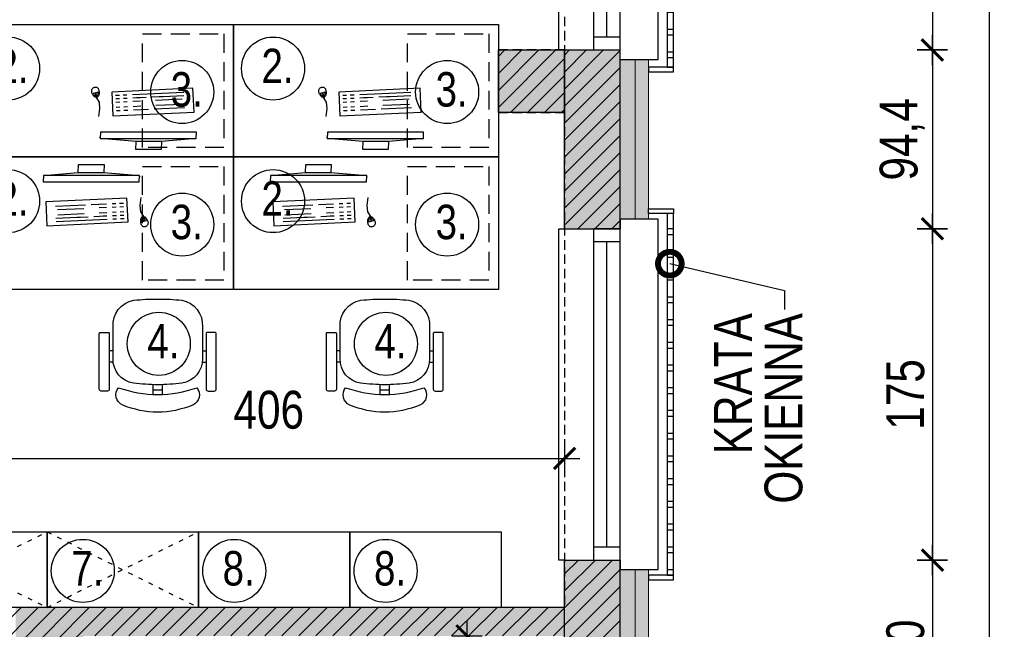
# Model space of a CAD drawing. Header units: millimetres. Extents: x 76192 to 88546, y 19309 to 25840.
# Tile 42 of 61: x 88026 to 88546, y 19900 to 20222. Entities that reach past the tile are written whole.
import ezdxf
from ezdxf import colors
from ezdxf.entities.mleader import LeaderData, LeaderLine
from ezdxf.math import Vec2, Vec3

# ---------------------------------------------------------------- set-up
doc = ezdxf.new("R2010")
doc.units = ezdxf.units.MM
for name, pattern in [('ACAD_ISO03W100', [30, 12, -18]), ('DASHED', [0.75, 0.5, -0.25]), ('DASHEDX2', [38.1, 25.4, -12.7])]:
    doc.linetypes.add(name, pattern=pattern)
doc.layers.get('DEFPOINTS').update_dxf_attribs({"lineweight": 9})
for name, color, linetype in [('_AAB_PRZERYWANE', 153, 'DASHEDX2'), ('_AAB_TABELKI_OPIS', 1, 'Continuous'), ('_AAB_WYPOSAŻENIE', 193, 'Continuous'), ('_HSA_HATCH_WYPEŁNIENIA_PRZEGRÓD', 205, 'Continuous'), ('_HSA_OPIS', 43, 'Continuous'), ('_HSA_STOLARKA_ZEWNĘTRZNA', 132, 'Continuous'), ('_HSA_WIDOKOWE', 1, 'Continuous'), ('_HSA_WIDOKOWE_CIENKIE', 8, 'Continuous'), ('_HSA_WYM_100', 141, 'Continuous'), ('_HSA_WYPOSAŻENIE', 193, 'Continuous'), ('_HSA_ŚCIANY_DZIAŁOWE', 6, 'Continuous'), ('_HSA_ŚCIANY_KONSTRUKCYJNE', 3, 'Continuous'), ('_HSA_ŚCIANY_MUROWANE', 4, 'Continuous')]:
    doc.layers.add(name, color=color, linetype=linetype)
doc.layers.add('_HSA_IZOLACJA_TERMICZNA', color=2, linetype='Continuous', lineweight=5)
doc.layers.add('A- stolarka', color=221, linetype='Continuous', lineweight=20)
doc.layers.add('_HSA_POWIERZCHNIA_UŻYTKOWA', color=115, linetype='DASHED', plot=False)
doc.styles.add('ARIAL_100', font='Arial.ttf', dxfattribs={"width": 0.8, "height": 20})
doc.styles.add('ARIAL_30', font='Arial.ttf', dxfattribs={"width": 0.8, "height": 7})
doc.linetypes.add('BATTING', pattern='A,0.00254,-2.54,[134,ltypeshp.shx,S=2.54,R=0,X=-2.54,Y=0],-5.08,[134,ltypeshp.shx,S=2.54,R=180,X=2.54,Y=0],-2.54', length=10.16254)
doc.dimstyles.new('WYM_WEWN_100', dxfattribs={"dimtxt": 20, "dimasz": 2, "dimexe": 10, "dimexo": 0, "dimgap": 4, "dimtad": 1, "dimdec": 1, "dimrnd": 0.1, "dimtxsty": 'ARIAL_100', "dimblk": 'Wym-03', "dimcen": 0, "dimdle": 10, "dimse1": 1, "dimse2": 1, "dimclrt": 256, "dimazin": 2, "dimtfac": 1, "dimtdec": 1, "dimtix": 1, "dimtmove": 2, "dimatfit": 0, "dimfxl": 1, "dimtolj": 1, "dimtzin": 0, "dimarcsym": 0})

# ---------------------------------------------------------------- blocks, each defined once
blk = doc.blocks.new('*U225')
at = {"linetype": 'ByBlock', "ltscale": 10}
for p, q in [((0, 14), (175, 14)), ((0, 0), (0, 14)), ((7, 0), (7, 14)), ((168, 14), (168, 0)), ((175, 14), (175, 0)), ((7, 7), (168, 7)), ((0, 0), (175, 0))]:
    blk.add_line(p, q, dxfattribs=at)
blk = doc.blocks.new('A$Cd0d3e085')
for points in [[(0, 0), (13.11, 0), (13.11, -2.48), (0, -2.48)], [(13.11, -2.48), (9.9, -2.48), (9.9, -193.46), (13.11, -193.46)], [(9.9, -13.46), (13.11, -13.46), (13.11, -10.54), (9.9, -10.54)], [(9.9, -25.46), (13.11, -25.46), (13.11, -22.54), (9.9, -22.54)], [(9.9, -37.46), (13.11, -37.46), (13.11, -34.54), (9.9, -34.54)], [(9.9, -49.46), (13.11, -49.46), (13.11, -46.54), (9.9, -46.54)], [(9.9, -61.46), (13.11, -61.46), (13.11, -58.54), (9.9, -58.54)], [(9.9, -73.46), (13.11, -73.46), (13.11, -70.54), (9.9, -70.54)], [(9.9, -85.46), (13.11, -85.46), (13.11, -82.54), (9.9, -82.54)], [(9.9, -97.46), (13.11, -97.46), (13.11, -94.54), (9.9, -94.54)], [(9.9, -109.46), (13.11, -109.46), (13.11, -106.54), (9.9, -106.54)], [(9.9, -121.46), (13.11, -121.46), (13.11, -118.54), (9.9, -118.54)], [(9.9, -133.46), (13.11, -133.46), (13.11, -130.54), (9.9, -130.54)], [(9.9, -145.46), (13.11, -145.46), (13.11, -142.54), (9.9, -142.54)], [(9.9, -157.46), (13.11, -157.46), (13.11, -154.54), (9.9, -154.54)], [(9.9, -169.46), (13.11, -169.46), (13.11, -166.54), (9.9, -166.54)], [(9.9, -181.46), (13.11, -181.46), (13.11, -178.54), (9.9, -178.54)], [(9.9, -193.46), (13.11, -193.46), (13.11, -190.54), (9.9, -190.54)], [(0, -195.94), (13.11, -195.94), (13.11, -193.46), (0, -193.46)]]:
    blk.add_lwpolyline(points, close=True)
blk = doc.blocks.new('A$Cbb3937aa')
for points in [[(0, 197.94), (13.11, 197.94), (13.11, 195.46), (0, 195.46)], [(13.11, 195.46), (9.9, 195.46), (9.9, 2.48), (13.11, 2.48)], [(9.9, 187.44), (13.11, 187.44), (13.11, 190.37), (9.9, 190.37)], [(9.9, 175.44), (13.11, 175.44), (13.11, 178.37), (9.9, 178.37)], [(9.9, 163.44), (13.11, 163.44), (13.11, 166.37), (9.9, 166.37)], [(9.9, 151.44), (13.11, 151.44), (13.11, 154.37), (9.9, 154.37)], [(9.9, 139.44), (13.11, 139.44), (13.11, 142.37), (9.9, 142.37)], [(9.9, 127.44), (13.11, 127.44), (13.11, 130.37), (9.9, 130.37)], [(9.9, 115.44), (13.11, 115.44), (13.11, 118.37), (9.9, 118.37)], [(9.9, 103.44), (13.11, 103.44), (13.11, 106.37), (9.9, 106.37)], [(9.9, 91.44), (13.11, 91.44), (13.11, 94.37), (9.9, 94.37)], [(9.9, 79.44), (13.11, 79.44), (13.11, 82.37), (9.9, 82.37)], [(9.9, 67.44), (13.11, 67.44), (13.11, 70.37), (9.9, 70.37)], [(9.9, 55.44), (13.11, 55.44), (13.11, 58.37), (9.9, 58.37)], [(9.9, 43.44), (13.11, 43.44), (13.11, 46.37), (9.9, 46.37)], [(9.9, 31.44), (13.11, 31.44), (13.11, 34.37), (9.9, 34.37)], [(9.9, 19.44), (13.11, 19.44), (13.11, 22.37), (9.9, 22.37)], [(9.9, 7.44), (13.11, 7.44), (13.11, 10.37), (9.9, 10.37)], [(0, 0), (13.11, 0), (13.11, 2.48), (0, 2.48)]]:
    blk.add_lwpolyline(points, close=True)
blk = doc.blocks.new('biurko 140x70')
at = {"layer": '_AAB_TABELKI_OPIS'}
blk.add_circle((34506.38, 9489.46), 16.65, dxfattribs=at)
at = {"layer": '_AAB_WYPOSAŻENIE'}
blk.add_lwpolyline([(34485.45, 9512.76), (34625.45, 9512.76), (34625.45, 9442.76), (34485.45, 9442.76)], close=True, dxfattribs=at)
at = {"layer": '_AAB_TABELKI_OPIS', "insert": (34500.28, 9499.95), "char_height": 18.2, "attachment_point": 1, "style": 'ARIAL_30'}
blk.add_mtext_dynamic_manual_height_columns('2.', width=375.4118, gutter_width=5850.55, heights=[0], dxfattribs=at)
blk = doc.blocks.new('kontener podbiurk')
at = {"layer": '_AAB_TABELKI_OPIS'}
blk.add_circle((34395.36, 9475.54), 16.65, dxfattribs=at)
at = {"layer": '_AAB_WYPOSAŻENIE', "linetype": 'DASHED', "ltscale": 20}
blk.add_lwpolyline([(34417.42, 9446.22), (34374.42, 9446.22), (34374.42, 9506.22), (34417.42, 9506.22)], close=True, dxfattribs=at)
at = {"layer": '_AAB_TABELKI_OPIS', "insert": (34389.25, 9486.03), "char_height": 18.2, "attachment_point": 1, "style": 'ARIAL_30'}
blk.add_mtext_dynamic_manual_height_columns('3.', width=375.4118, gutter_width=5850.55, heights=[0], dxfattribs=at)
blk = doc.blocks.new('E1')
for p, q in [((39168.7, -57603.37), (39169.02, -57603.64)), ((39190.41, -57601.59), (39192.43, -57601.04)), ((39190.48, -57601.85), (39192.49, -57601.31)), ((39191, -57601.71), (39190.94, -57601.44)), ((39192.14, -57601.4), (39192.08, -57601.14)), ((39183.08, -57612.16), (39183.17, -57614.16)), ((39184.87, -57612.08), (39184.97, -57614.07)), ((39187.57, -57611.95), (39187.67, -57613.95)), ((39189.37, -57611.86), (39189.46, -57613.86)), ((39191.17, -57611.78), (39191.26, -57613.77)), ((39183.26, -57616.16), (39183.36, -57618.15)), ((39185.06, -57616.07), (39185.16, -57618.07)), ((39187.76, -57615.94), (39187.85, -57617.94)), ((39189.56, -57615.86), (39189.65, -57617.86)), ((39191.36, -57615.77), (39191.45, -57617.77)), ((39191.59, -57620.77), (39192.86, -57647.74)), ((39183.5, -57621.15), (39183.88, -57629.14)), ((39185.3, -57621.07), (39185.49, -57625.06)), ((39187.99, -57620.94), (39188.18, -57624.93)), ((39184.02, -57632.14), (39184.77, -57648.12)), ((39185.86, -57633.05), (39186.52, -57647.04)), ((39188.56, -57632.92), (39189.22, -57646.91))]:
    blk.add_line(p, q)
at = {"flags": 128}
for points in [[(39189.99, -57601.69), (39189.99, -57601.43), (39190.07, -57601.17), (39190.2, -57600.91), (39190.38, -57600.64), (39190.6, -57600.39), (39190.86, -57600.15), (39191.16, -57599.92), (39191.47, -57599.72), (39191.8, -57599.55), (39192.15, -57599.4), (39192.5, -57599.29), (39192.84, -57599.21), (39193.19, -57599.17), (39193.52, -57599.16), (39193.84, -57599.2), (39194.13, -57599.27), (39194.4, -57599.39), (39194.64, -57599.54), (39194.85, -57599.72), (39195.04, -57599.93), (39195.19, -57600.15), (39195.32, -57600.39), (39195.41, -57600.63), (39195.48, -57600.87), (39195.51, -57601.11), (39195.51, -57601.34), (39195.48, -57601.56), (39195.41, -57601.77), (39195.31, -57601.97), (39195.16, -57602.15), (39194.97, -57602.33), (39194.74, -57602.48), (39194.46, -57602.63), (39194.15, -57602.76), (39193.8, -57602.86), (39193.43, -57602.95), (39193.05, -57603.01), (39192.66, -57603.04), (39192.27, -57603.04), (39191.89, -57603), (39191.53, -57602.93), (39191.18, -57602.83), (39190.87, -57602.7), (39190.59, -57602.54), (39190.36, -57602.36), (39190.17, -57602.15), (39190.05, -57601.93)], [(39192.14, -57599.9), (39191.98, -57599.97), (39191.68, -57600.13), (39191.39, -57600.31), (39191.13, -57600.52), (39190.89, -57600.73), (39190.7, -57600.95), (39190.55, -57601.17), (39190.45, -57601.36), (39190.41, -57601.53), (39190.4, -57601.65), (39190.43, -57601.75), (39190.5, -57601.87), (39190.62, -57602.01), (39190.8, -57602.15), (39191.03, -57602.28), (39191.3, -57602.4), (39191.6, -57602.48), (39191.93, -57602.55), (39192.27, -57602.58), (39192.63, -57602.58), (39192.81, -57602.56)], [(39182.31, -57653.24), (39194.89, -57652.65), (39192.87, -57609.69), (39180.29, -57610.29)]]:
    blk.add_lwpolyline(points, close=True, dxfattribs=at)
for points in [[(39166.69, -57636.03), (39162.56, -57635.85), (39162.56, -57622.41), (39166.69, -57622.59), (39168.41, -57603.61), (39168.41, -57654.39), (39166.69, -57636.03), (39166.69, -57622.59)], [(39168.41, -57654.39), (39171.72, -57654.54), (39171.72, -57603.76), (39168.41, -57603.61)], [(39179.99, -57602.96), (39184.2, -57603.5), (39187.58, -57603.2), (39189.99, -57601.64)], [(39189.79, -57620.85), (39189.89, -57622.85), (39189.98, -57624.85), (39190.12, -57627.84)], [(39190.26, -57630.84), (39190.45, -57634.84), (39190.54, -57636.83), (39191.06, -57647.82)]]:
    blk.add_lwpolyline(points, dxfattribs=at)
blk = doc.blocks.new('szafka_80x40')
at = {"layer": '_AAB_PRZERYWANE', "linetype": 'ACAD_ISO03W100', "ltscale": 0.2}
for points in [[(0, 40), (80, 0)], [(0, 0), (80, 40)]]:
    blk.add_lwpolyline(points, dxfattribs=at)
at = {"layer": '_AAB_TABELKI_OPIS'}
blk.add_circle((18.91, 19.34), 16.65, dxfattribs=at)
at = {"layer": '_AAB_WYPOSAŻENIE'}
blk.add_lwpolyline([(0, 40), (80, 40), (80, 0), (0, 0)], close=True, dxfattribs=at)
at = {"layer": '_AAB_TABELKI_OPIS', "insert": (12.8, 29.82), "char_height": 18.2, "attachment_point": 1, "style": 'ARIAL_30'}
blk.add_mtext_dynamic_manual_height_columns('7.', width=375.4118, gutter_width=5850.55, heights=[0], dxfattribs=at)
blk = doc.blocks.new('szafka_niska_80x40')
at = {"layer": '_AAB_TABELKI_OPIS'}
blk.add_circle((18.91, 19.34), 16.65, dxfattribs=at)
at = {"layer": '_AAB_WYPOSAŻENIE'}
blk.add_lwpolyline([(0, 40), (80, 40), (80, 0), (0, 0)], close=True, dxfattribs=at)
at = {"layer": '_AAB_TABELKI_OPIS', "insert": (12.8, 29.82), "char_height": 18.2, "attachment_point": 1, "style": 'ARIAL_30'}
blk.add_mtext_dynamic_manual_height_columns('8.', width=375.4118, gutter_width=5850.55, heights=[0], dxfattribs=at)
blk = doc.blocks.new('KRZO')
at = {"color": 0}
for p, q in [((-23.6, -27.3), (-25.6, -27.3)), ((23.6, -27.3), (25.6, -27.3)), ((-23.53, -33.3), (-25.6, -33.3)), ((23.53, -33.3), (25.6, -33.3)), ((-2.46, -50.38), (-2.46, -45.2)), ((2.46, -50.38), (2.46, -45.2))]:
    blk.add_line(p, q, dxfattribs=at)
for points in [[(0, 0, 0.028526), (-12.69, -0.67, 0.385652), (-23.6, -14.7), (-23.6, -31.4, 0.383693), (-12.8, -44.4, 0.032317), (0, -45.23, 0.032317), (12.8, -44.4, 0.383693), (23.6, -31.4), (23.6, -14.7, 0.385652), (12.69, -0.67, 0.028526)], [(-29.9, -48.6, -0.414214), (-30.9, -47.6), (-30.9, -46.6), (-30.9, -18.2, -0.414214), (-30.4, -17.7), (-26.1, -17.7, -0.414214), (-25.6, -18.2), (-25.6, -47.6, -0.414214), (-26.6, -48.6), (-28.9, -48.6)], [(29.9, -48.6, 0.414214), (30.9, -47.6), (30.9, -46.6), (30.9, -18.2, 0.414214), (30.4, -17.7), (26.1, -17.7, 0.414214), (25.6, -18.2), (25.6, -47.6, 0.414214), (26.6, -48.6), (28.9, -48.6)], [(0, -59.73, 0.099829), (18.48, -55.96, 0.505402), (20.7, -46.8, -0.087014), (0, -50.43, -0.087014), (-20.7, -46.8, 0.505402), (-18.48, -55.96, 0.099829)]]:
    blk.add_lwpolyline(points, format="xyb", close=True, dxfattribs=at)
blk.add_lwpolyline([(2.46, -48), (0, -48), (-2.46, -48)], dxfattribs=at)
blk = doc.blocks.new('krzesło biur')
at = {"layer": '_AAB_TABELKI_OPIS'}
blk.add_circle((0.57, -23.64), 16.65, dxfattribs=at)
at = {"layer": '_AAB_WYPOSAŻENIE', "xscale": -1, "rotation": 359.9999999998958}
blk.add_blockref('KRZO', (0, 0), dxfattribs=at)
at = {"layer": '_AAB_TABELKI_OPIS', "insert": (-5.53, -13.16), "char_height": 18.2, "attachment_point": 1, "style": 'ARIAL_30'}
blk.add_mtext_dynamic_manual_height_columns('4.', width=375.4118, gutter_width=5850.55, heights=[0], dxfattribs=at)
blk = doc.blocks.new('*U29')
at = {"layer": '_AAB_TABELKI_OPIS'}
blk.add_circle((0.57, -23.64), 16.65, dxfattribs=at)
at = {"layer": '_AAB_WYPOSAŻENIE', "xscale": -1, "rotation": 359.9999999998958}
blk.add_blockref('KRZO', (0, 0), dxfattribs=at)
at = {"layer": '_AAB_TABELKI_OPIS', "insert": (-5.53, -13.16), "char_height": 18.2, "attachment_point": 1, "style": 'ARIAL_30'}
blk.add_mtext_dynamic_manual_height_columns('4.', width=375.4118, gutter_width=5850.55, heights=[0], dxfattribs=at)
blk = doc.blocks.new('_DotSmall')
at = {"color": 0, "linetype": 'ByBlock', "const_width": 0.5}
blk.add_lwpolyline([(-0.0625, 0, 1), (0.0625, 0, 1)], format="xyb", close=True, dxfattribs=at)
blk = doc.blocks.new('Wym-03')
for p, q in [((0, 4), (0, -4)), ((-4, 0), (4, 0))]:
    blk.add_line(p, q)
blk.add_lwpolyline([(-2.83, -2.83, 0.8, 0.8, 0), (2.83, 2.83, 0.05, 0.05, 0)], format="xyseb")
blk = doc.blocks.new('*D716')
at = {"layer": '_HSA_WYM_100', "color": 0, "lineweight": -2}
blk.add_line((88508.19, 20378.8), (88508.19, 20207.8), dxfattribs=at)
at = {"layer": 'DEFPOINTS', "color": 0}
for p in [(88343.19, 20380.8), (88343.19, 20205.8), (88508.19, 20205.8)]:
    blk.add_point(p, dxfattribs=at)
at = {"layer": '_HSA_WYM_100', "color": 0, "lineweight": -2, "xscale": 2, "yscale": 2, "zscale": 2}
for p, rotation in [((88508.19, 20380.8), 90), ((88508.19, 20205.8), 270)]:
    blk.add_blockref('Wym-03', p, dxfattribs=dict(at, rotation=rotation))
at = {"layer": '_HSA_WYM_100', "insert": (88493.97, 20293.3), "char_height": 20, "attachment_point": 5, "rotation": 90, "style": 'ARIAL_100'}
blk.add_mtext('\\A1;175', dxfattribs=at)
blk = doc.blocks.new('*D717')
at = {"layer": '_HSA_WYM_100', "color": 0, "lineweight": -2}
blk.add_line((88508.19, 20203.8), (88508.19, 20113.42), dxfattribs=at)
at = {"layer": 'DEFPOINTS', "color": 0}
for p in [(88343.19, 20205.8), (88343.19, 20111.42), (88508.19, 20111.42)]:
    blk.add_point(p, dxfattribs=at)
at = {"layer": '_HSA_WYM_100', "color": 0, "lineweight": -2, "xscale": 2, "yscale": 2, "zscale": 2}
for p, rotation in [((88508.19, 20205.8), 90), ((88508.19, 20111.42), 270)]:
    blk.add_blockref('Wym-03', p, dxfattribs=dict(at, rotation=rotation))
at = {"layer": '_HSA_WYM_100', "insert": (88492.17, 20158.61), "char_height": 20, "attachment_point": 5, "rotation": 90, "style": 'ARIAL_100'}
blk.add_mtext('\\A1;94,4', dxfattribs=at)
blk = doc.blocks.new('*D718')
at = {"layer": '_HSA_WYM_100', "color": 0, "lineweight": -2}
blk.add_line((88508.19, 20109.42), (88508.19, 19938.42), dxfattribs=at)
at = {"layer": 'DEFPOINTS', "color": 0}
for p in [(88343.19, 20111.42), (88343.19, 19936.42), (88508.19, 19936.42)]:
    blk.add_point(p, dxfattribs=at)
at = {"layer": '_HSA_WYM_100', "color": 0, "lineweight": -2, "xscale": 2, "yscale": 2, "zscale": 2}
for p, rotation in [((88508.19, 20111.42), 90), ((88508.19, 19936.42), 270)]:
    blk.add_blockref('Wym-03', p, dxfattribs=dict(at, rotation=rotation))
at = {"layer": '_HSA_WYM_100', "insert": (88493.97, 20023.92), "char_height": 20, "attachment_point": 5, "rotation": 90, "style": 'ARIAL_100'}
blk.add_mtext('\\A1;175', dxfattribs=at)
blk = doc.blocks.new('*D719')
at = {"layer": '_HSA_WYM_100', "color": 0, "lineweight": -2}
blk.add_line((88508.19, 19934.42), (88508.19, 19838.41), dxfattribs=at)
at = {"layer": 'DEFPOINTS', "color": 0}
for p in [(88343.19, 19936.42), (88343.19, 19836.41), (88508.19, 19836.41)]:
    blk.add_point(p, dxfattribs=at)
at = {"layer": '_HSA_WYM_100', "color": 0, "lineweight": -2, "xscale": 2, "yscale": 2, "zscale": 2}
for p, rotation in [((88508.19, 19936.42), 90), ((88508.19, 19836.41), 270)]:
    blk.add_blockref('Wym-03', p, dxfattribs=dict(at, rotation=rotation))
at = {"layer": '_HSA_WYM_100', "insert": (88493.97, 19886.42), "char_height": 20, "attachment_point": 5, "rotation": 90, "style": 'ARIAL_100'}
blk.add_mtext('\\A1;100', dxfattribs=at)
blk = doc.blocks.new('*D722')
at = {"layer": '_HSA_WYM_100', "color": 0, "lineweight": -2}
blk.add_line((88538.19, 23251.53), (88538.19, 19529.42), dxfattribs=at)
at = {"layer": 'DEFPOINTS', "color": 0}
for p in [(88358.19, 23253.53), (88358.19, 19527.42), (88538.19, 19527.42)]:
    blk.add_point(p, dxfattribs=at)
at = {"layer": '_HSA_WYM_100', "color": 0, "lineweight": -2, "xscale": 2, "yscale": 2, "zscale": 2}
for p, rotation in [((88538.19, 23253.53), 90), ((88538.19, 19527.42), 270)]:
    blk.add_blockref('Wym-03', p, dxfattribs=dict(at, rotation=rotation))
at = {"layer": '_HSA_WYM_100', "insert": (88522.17, 21390.48), "char_height": 20, "attachment_point": 5, "rotation": 90, "style": 'ARIAL_100'}
blk.add_mtext('\\A1;3726,1', dxfattribs=at)
blk = doc.blocks.new('*D1119')
at = {"layer": '_HSA_WYM_100', "color": 0, "lineweight": -2}
blk.add_line((87909.81, 19990.13), (88311.81, 19990.13), dxfattribs=at)
at = {"layer": 'DEFPOINTS', "color": 0}
for p in [(88313.81, 19990.13), (87907.81, 19975.26), (88313.81, 19936.42)]:
    blk.add_point(p, dxfattribs=at)
at = {"layer": '_HSA_WYM_100', "color": 0, "lineweight": -2, "xscale": 2, "yscale": 2, "zscale": 2}
for p, rotation in [((87907.81, 19990.13), 180.000000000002), ((88313.81, 19990.13), 2.05360425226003e-12)]:
    blk.add_blockref('Wym-03', p, dxfattribs=dict(at, rotation=rotation))
at = {"layer": '_HSA_WYM_100', "insert": (88157.49, 20015.71), "char_height": 20, "attachment_point": 5, "style": 'ARIAL_100'}
blk.add_mtext('\\A1;406', dxfattribs=at)
blk = doc.blocks.new('*D1164')
at = {"layer": '_HSA_WYM_100', "color": 0, "lineweight": -2}
blk.add_line((88262.29, 19612.42), (88262.29, 19894.42), dxfattribs=at)
at = {"layer": 'DEFPOINTS', "color": 0}
for p in [(88262.29, 19896.42), (88283.81, 19896.42), (88278.81, 19610.42)]:
    blk.add_point(p, dxfattribs=at)
at = {"layer": '_HSA_WYM_100', "color": 0, "lineweight": -2, "xscale": 2, "yscale": 2, "zscale": 2}
for p, rotation in [((88262.29, 19896.42), 90), ((88262.29, 19610.42), 270)]:
    blk.add_blockref('Wym-03', p, dxfattribs=dict(at, rotation=rotation))
at = {"layer": '_HSA_WYM_100', "insert": (88248.08, 19753.42), "char_height": 20, "attachment_point": 5, "rotation": 90, "style": 'ARIAL_100'}
blk.add_mtext('\\A1;286', dxfattribs=at)

msp = doc.modelspace()

# ---------------------------------------------------------------- hatches: boundary and pattern name
at = {"layer": '_HSA_HATCH_WYPEŁNIENIA_PRZEGRÓD'}
h = msp.add_hatch(dxfattribs=at)
h.set_pattern_fill('ANSI31', color=256, scale=2, style=0)
h.set_pattern_definition([(45, (16000, 0), (-4.49012806, 4.49012806), [])])
h.paths.add_polyline_path([(88313.81, 22610.64), (88271.81, 22610.64), (88271.81, 22579.64), (88313.81, 22579.64)])
h.paths.add_polyline_path([(88343.19, 22384.17), (88313.81, 22384.17), (88313.81, 22310.42), (88343.19, 22310.42)])
h.paths.add_polyline_path([(88343.19, 21990.42), (88313.81, 21990.42), (88313.81, 21905.42), (88343.19, 21905.42)])
h.paths.add_polyline_path([(88343.19, 21730.42), (88313.81, 21730.42), (88313.81, 21619.24), (88343.19, 21619.24)])
h.paths.add_polyline_path([(88343.19, 21444.24), (88313.81, 21444.24), (88313.81, 21335.52), (88343.19, 21335.52)])
h.paths.add_polyline_path([(88313.81, 21406.25), (88263.81, 21406.25), (88263.81, 21370.53), (88313.81, 21370.53)])
h.paths.add_polyline_path([(88343.19, 21160.52), (88313.81, 21160.52), (88313.81, 21085.42), (88343.19, 21085.42)])
h.paths.add_polyline_path([(88343.19, 20910.42), (88313.81, 20910.42), (88313.81, 20749.35), (88343.19, 20749.35)])
h.paths.add_polyline_path([(88313.81, 20792.64), (88278.81, 20792.64), (88278.81, 20760.64), (88313.81, 20760.64)])
h.paths.add_polyline_path([(88343.19, 20639.35), (88313.81, 20639.35), (88313.81, 20597.92), (88343.19, 20597.92)])
h.paths.add_polyline_path([(88343.19, 20422.92), (88313.81, 20422.92), (88313.81, 20380.8), (88343.19, 20380.8)])
h.paths.add_polyline_path([(88313.81, 20205.8), (88278.81, 20205.8), (88278.81, 20172.8), (88313.81, 20172.8)])
h.paths.add_polyline_path([(80845.6, 25016.02), (85067.47, 25016.02), (85067.47, 25839.79), (80845.6, 25839.79)], flags=9)
h.paths.add_polyline_path([(86952.22, 20405.4), (87041.05, 20405.4), (87041.05, 20433.52), (86952.22, 20433.52)], flags=9)
h = msp.add_hatch(color=256, dxfattribs=at)
h.paths.add_polyline_path([(88278.81, 20205.8), (88278.81, 20172.8), (88313.81, 20172.8), (88313.81, 20205.8)])
h.paths.add_polyline_path([(88313.81, 20422.92), (88313.81, 20380.8), (88343.19, 20380.8), (88343.19, 20385.8), (88358.19, 20385.8), (88358.19, 20417.92), (88343.19, 20417.92), (88343.19, 20422.92)])
h.paths.add_polyline_path([(88313.81, 20639.35), (88313.81, 20597.92), (88343.19, 20597.92), (88343.19, 20602.92), (88358.19, 20602.92), (88358.19, 20633.42), (88343.19, 20633.42), (88343.19, 20639.35)])
h.paths.add_polyline_path([(88313.81, 20910.42), (88313.81, 20792.64), (88278.81, 20792.64), (88278.81, 20760.64), (88313.81, 20760.64), (88313.81, 20749.35), (88343.19, 20749.35), (88343.19, 20755.42), (88358.19, 20755.42), (88358.19, 20905.42), (88343.19, 20905.42), (88343.19, 20910.42)])
h.paths.add_polyline_path([(88313.81, 21160.52), (88313.81, 21085.42), (88343.19, 21085.42), (88343.19, 21090.42), (88358.19, 21090.42), (88358.19, 21155.52), (88343.19, 21155.52), (88343.19, 21160.52)])
h.paths.add_polyline_path([(88313.81, 21444.24), (88313.81, 21406.25), (88263.81, 21406.25), (88263.81, 21370.53), (88313.81, 21370.53), (88313.81, 21335.52), (88343.19, 21335.52), (88343.19, 21340.52), (88358.19, 21340.52), (88358.19, 21439.24), (88343.19, 21439.24), (88343.19, 21444.24)])
h.paths.add_polyline_path([(88313.81, 21730.42), (88313.81, 21619.24), (88343.19, 21619.24), (88343.19, 21624.24), (88358.19, 21624.24), (88358.19, 21725.42), (88343.19, 21725.42), (88343.19, 21730.42)])
h.paths.add_polyline_path([(88313.81, 21990.42), (88313.81, 21905.42), (88343.19, 21905.42), (88343.19, 21910.42), (88358.19, 21910.42), (88358.19, 21985.42), (88343.19, 21985.42), (88343.19, 21990.42)])
h.paths.add_polyline_path([(88313.81, 22384.17), (88343.19, 22384.17), (88343.19, 22379.17), (88358.19, 22379.17), (88358.19, 22317.15), (88343.19, 22317.15), (88343.19, 22310.42), (88313.81, 22310.42)])
h = msp.add_hatch(color=256, dxfattribs=at)
h.paths.add_polyline_path([(87908.74, 21358.65), (87928.74, 21358.65), (87928.74, 21344.65), (87908.74, 21344.65)], flags=16)
h.paths.add_polyline_path([(87908.74, 21316.2), (87928.74, 21316.2), (87928.74, 21302.2), (87908.74, 21302.2)], flags=16)
h.paths.add_polyline_path([(88313.81, 21127.88), (87901.81, 21127.88), (87901.81, 21195.11), (87886.81, 21195.11), (87886.81, 21074.05), (87901.81, 21074.05), (87901.81, 21112.88), (88313.81, 21112.88)])
h.paths.add_polyline_path([(87908.74, 20911.72), (87908.74, 20925.72), (87928.74, 20925.72), (87928.74, 20911.72)], flags=16)
h.paths.add_polyline_path([(87908.74, 20412), (87925.74, 20412), (87925.74, 20398), (87925.74, 20380.88), (88313.81, 20380.88), (88313.81, 20394.88), (87928.84, 20394.88), (87928.84, 20455.93), (87901.81, 20455.93), (87901.81, 20470.05), (87886.81, 20470.05), (87886.81, 20362.05), (87901.81, 20362.05), (87901.81, 20380.88), (87908.74, 20380.88), (87908.74, 20398)])
h.paths.add_polyline_path([(87908.74, 20419.22), (87908.74, 20433.22), (87925.74, 20433.22), (87925.74, 20419.22)], flags=16)
h.paths.add_polyline_path([(88030.4, 19892.85), (88050.4, 19892.85), (88050.4, 19878.85), (88030.4, 19878.85)], flags=16)
h.paths.add_polyline_path([(88030.4, 19873.19), (88050.4, 19873.19), (88050.4, 19859.19), (88030.4, 19859.19)], flags=16)
h.paths.add_polyline_path([(88030.4, 19851.62), (88050.4, 19851.62), (88050.4, 19837.62), (88030.4, 19837.62)], flags=16)
h.paths.add_polyline_path([(87706.81, 20039.88), (87706.81, 20024.88)])
h.paths.add_polyline_path([(87804.66, 19781.42), (87713.81, 19781.42), (87713.81, 19766.42), (87804.66, 19766.42)])
h.paths.add_polyline_path([(87886.81, 20835.05), (87901.81, 20835.05), (87901.81, 20873.38), (87908.74, 20873.38), (87908.74, 20890.5), (87908.74, 20904.5), (87928.74, 20904.5), (87928.74, 20890.5), (87928.74, 20872.38), (88313.81, 20872.38), (88313.81, 20888.38), (87931.84, 20888.38), (87931.84, 20943.43), (87901.81, 20943.43), (87901.81, 20963.05), (87886.81, 20963.05)])
h.paths.add_polyline_path([(87853.81, 21394.88), (87853.81, 21379.88), (87886.81, 21379.88), (87886.81, 21337.42), (87908.74, 21337.42), (87928.74, 21337.42), (87928.74, 21323.42), (87908.74, 21323.42), (87886.81, 21323.42), (87886.81, 21297.11), (87934.49, 21297.11), (87934.49, 21379.88), (88263.81, 21379.88), (88263.81, 21394.88), (87928.74, 21394.88), (87928.74, 21379.88), (87928.74, 21365.88), (87908.74, 21365.88), (87908.74, 21379.88), (87908.74, 21394.88)])
h.paths.add_polyline_path([(87751.81, 21379.88), (87751.81, 21394.88), (87706.81, 21394.88), (87706.81, 21468.86), (87691.81, 21468.86), (87691.81, 21312.01), (87706.81, 21312.01), (87706.81, 21379.88)])
h.paths.add_polyline_path([(87901.81, 20124.42), (87901.81, 20238.88), (87886.81, 20238.88), (87886.81, 20124.42)])
h.paths.add_polyline_path([(87901.81, 20589.05), (87901.81, 20733.05), (87886.81, 20733.05), (87886.81, 20589.05)])
h.paths.add_polyline_path([(87919.81, 19896.42), (87907.81, 19896.42), (87907.81, 19851.42), (87919.81, 19851.42)])
h.paths.add_polyline_path([(87886.81, 19911.42), (87926.81, 19911.42), (87926.81, 19935.95), (87916.48, 19935.95), (87896.48, 19935.95), (87896.48, 19949.95), (87916.48, 19949.95), (87926.81, 19949.95), (87926.81, 19975.26), (87907.81, 19975.26), (87907.81, 20039.88), (87886.92, 20039.88), (87886.92, 20024.88), (87886.81, 20024.88), (87886.81, 19969.6), (87896.48, 19969.6), (87916.48, 19969.6), (87916.48, 19955.6), (87896.48, 19955.6), (87886.81, 19955.6), (87886.81, 19928.37), (87896.48, 19928.37), (87916.48, 19928.37), (87916.48, 19914.37), (87896.48, 19914.37), (87886.81, 19914.37)])
h.paths.add_polyline_path([(88023.81, 19911.42), (88023.81, 19829.83), (88059.54, 19829.83), (88059.54, 19896.42), (88313.81, 19896.42), (88313.81, 19911.42)])
h.paths.add_polyline_path([(87801.81, 19896.42), (87789.81, 19896.42), (87789.81, 19851.42), (87801.81, 19851.42)])
h.paths.add_polyline_path([(88008.81, 19766.42), (88008.81, 19781.42), (87894.66, 19781.42), (87894.66, 19766.42)])
h = msp.add_hatch(color=256, dxfattribs=at)
h.paths.add_polyline_path([(88343.19, 19936.42), (88313.81, 19936.42), (88313.81, 19836.41), (88343.19, 19836.41), (88343.19, 19841.41), (88358.19, 19841.41), (88358.19, 19931.42), (88343.19, 19931.42)])
h.paths.add_polyline_path([(88343.19, 19666.41), (88313.81, 19666.41), (88313.81, 19610.42), (88278.81, 19610.42), (88278.81, 19580.42), (87917.19, 19580.42), (87917.19, 19527.42), (88358.19, 19527.42), (88358.19, 19661.41), (88343.19, 19661.41)])
h.paths.add_polyline_path([(87811.19, 19580.42), (87728.19, 19580.42), (87728.19, 19606.42), (87713.81, 19606.42), (87713.81, 19658.24), (87688.81, 19658.24), (87688.81, 19581.42), (87128.19, 19581.42), (87128.19, 19606.42), (87092.47, 19606.42), (87092.47, 19580.42), (86813.91, 19580.42), (86813.91, 19602), (86792.33, 19602), (86792.33, 19736.53), (86739.33, 19736.53), (86739.33, 19527.42), (87811.19, 19527.42)])
h.paths.add_polyline_path([(86792.33, 20365.53), (86739.33, 20365.53), (86739.33, 19896.53), (86792.33, 19896.53)])
h.paths.add_polyline_path([(86792.33, 20892.53), (86754.33, 20892.53), (86754.33, 20887.53), (86739.33, 20887.53), (86739.33, 20480.53), (86792.33, 20480.53)])
h.paths.add_polyline_path([(86792.33, 21112.41), (86739.33, 21112.41), (86739.33, 21015.53), (86754.33, 21015.53), (86754.33, 21010.53), (86792.33, 21010.53)])
h = msp.add_hatch(dxfattribs=at)
h.set_pattern_fill('ANSI31', color=256, scale=2, style=0)
h.set_pattern_definition([(45, (16933.797, 1317.1015), (-4.49012806, 4.49012806), [])])
h.paths.add_polyline_path([(88343.19, 19936.42), (88313.81, 19936.42), (88313.81, 19836.41), (88343.19, 19836.41)])
h.paths.add_polyline_path([(88343.19, 19666.41), (88313.81, 19666.41), (88313.81, 19610.42), (88278.81, 19610.42), (88278.81, 19580.42), (87917.19, 19580.42), (87917.19, 19542.42), (88343.19, 19542.42)])
h.paths.add_polyline_path([(87811.19, 19580.42), (87728.19, 19580.42), (87728.19, 19606.42), (87713.81, 19606.42), (87713.81, 19658.24), (87688.81, 19658.24), (87688.81, 19581.42), (87128.19, 19581.42), (87128.19, 19606.42), (87092.47, 19606.42), (87092.47, 19580.42), (86813.91, 19580.42), (86813.91, 19602), (86792.33, 19602), (86792.33, 19736.53), (86754.33, 19736.53), (86754.33, 19542.42), (87811.19, 19542.42)])
h.paths.add_polyline_path([(86792.33, 20365.53), (86754.33, 20365.53), (86754.33, 19896.53), (86792.33, 19896.53)])
h.paths.add_polyline_path([(86792.33, 20892.53), (86754.33, 20892.53), (86754.33, 20480.53), (86792.33, 20480.53)])
h.paths.add_polyline_path([(86792.33, 21112.41), (86754.33, 21112.41), (86754.33, 21010.53), (86792.33, 21010.53)])
h = msp.add_hatch(dxfattribs=at)
h.set_pattern_fill('ANSI31', color=256, scale=2, style=0)
h.set_pattern_definition([(45, (15913.8656, -21.5204), (-4.49012806, 4.49012806), [])])
h.paths.add_polyline_path([(88313.81, 20111.42), (88343.19, 20111.42), (88343.19, 20205.8), (88313.81, 20205.8)])
msp.add_hatch(color=256, dxfattribs=at).paths.add_polyline_path([(88313.81, 20111.42), (88343.19, 20111.42), (88343.19, 20116.42), (88358.19, 20116.42), (88358.19, 20200.8), (88343.19, 20200.8), (88343.19, 20205.8), (88313.81, 20205.8)])
h = msp.add_hatch(dxfattribs=at)
h.set_pattern_fill('ANSI31', color=256, scale=2, angle=-1e-13, style=0)
h.paths.add_polyline_path([(88023.81, 19658.24), (88008.81, 19658.24), (88008.81, 19580.42), (88023.81, 19580.42)])
h.paths.add_polyline_path([(88008.81, 19781.42), (87894.66, 19781.42), (87894.66, 19766.42), (88008.81, 19766.42), (88008.81, 19759.24), (88023.81, 19759.24), (88023.81, 19829.83), (88059.54, 19829.83), (88059.54, 19896.42), (88313.81, 19896.42), (88313.81, 19911.42), (87926.81, 19911.42), (87926.81, 19935.95), (87916.48, 19935.95), (87896.48, 19935.95), (87896.48, 19949.95), (87916.48, 19949.95), (87926.81, 19949.95), (87926.81, 19975.26), (87907.81, 19975.26), (87907.81, 20039.88), (87886.92, 20039.88), (87886.92, 20024.88), (87886.81, 20024.88), (87886.81, 19969.6), (87896.48, 19969.6), (87916.48, 19969.6), (87916.48, 19955.6), (87896.48, 19955.6), (87886.81, 19955.6), (87886.81, 19928.37), (87896.48, 19928.37), (87916.48, 19928.37), (87916.48, 19914.37), (87896.48, 19914.37), (87886.81, 19914.37), (87886.81, 19911.42), (87713.81, 19911.42), (87713.81, 19896.42), (87789.81, 19896.42), (87789.81, 19851.42), (87801.81, 19851.42), (87801.81, 19896.42), (87907.81, 19896.42), (87907.81, 19851.42), (87919.81, 19851.42), (87919.81, 19896.42), (88008.81, 19896.42)])
h.paths.add_polyline_path([(88030.4, 19837.62), (88030.4, 19851.62), (88050.4, 19851.62), (88050.4, 19837.62)], flags=16)
h.paths.add_polyline_path([(88030.4, 19859.19), (88030.4, 19873.19), (88050.4, 19873.19), (88050.4, 19859.19)], flags=16)
h.paths.add_polyline_path([(88030.4, 19878.85), (88030.4, 19892.85), (88050.4, 19892.85), (88050.4, 19878.85)], flags=16)
h.paths.add_polyline_path([(87804.66, 19766.42), (87804.66, 19781.42), (87713.81, 19781.42), (87713.81, 19766.42)], flags=17)

# ---------------------------------------------------------------- linework, layer by layer
at = {"layer": '_HSA_IZOLACJA_TERMICZNA', "linetype": 'BATTING', "ltscale": 0.1}
for p, q in [((88351.19, 20200.8), (88351.19, 20116.42)), ((88351.19, 19931.42), (88351.19, 19841.41))]:
    msp.add_line(p, q, dxfattribs=at)
at = {"layer": '_HSA_IZOLACJA_TERMICZNA', "ltscale": 0.1}
for p, q in [((88358.19, 20200.8), (88358.19, 20116.42)), ((88358.19, 19931.42), (88358.19, 19841.41))]:
    msp.add_line(p, q, dxfattribs=at)
at = {"layer": '_HSA_POWIERZCHNIA_UŻYTKOWA', "ltscale": 10}
msp.add_lwpolyline([(87901.81, 20380.88), (88313.81, 20380.88), (88313.81, 20205.8), (88278.81, 20205.8), (88278.81, 20172.8), (88313.81, 20172.8), (88313.81, 19911.42), (87926.81, 19911.42), (87926.81, 19975.26), (87907.81, 19975.26), (87907.81, 20039.88), (87901.81, 20039.88)], close=True, dxfattribs=at)
at = {"layer": '_HSA_WIDOKOWE'}
for points in [[(88343.19, 20200.8), (88363.19, 20200.8), (88363.19, 20385.8), (88343.19, 20385.8)], [(88313.81, 20205.8), (88310.81, 20205.8), (88310.81, 20380.8), (88313.81, 20380.8)], [(88343.19, 19936.42), (88343.19, 19931.42), (88363.19, 19931.42), (88363.19, 20116.42), (88343.19, 20116.42), (88343.19, 20111.42)], [(88313.81, 19936.42), (88310.81, 19936.42), (88310.81, 20111.42), (88313.81, 20111.42)]]:
    msp.add_lwpolyline(points, dxfattribs=at)
at = {"layer": '_HSA_ŚCIANY_DZIAŁOWE'}
msp.add_line((88313.81, 19911.42), (87926.81, 19911.42), dxfattribs=at)
at = {"layer": '_HSA_ŚCIANY_KONSTRUKCYJNE'}
msp.add_lwpolyline([(88278.81, 20205.8), (88313.81, 20205.8), (88313.81, 20172.8), (88278.81, 20172.8)], close=True, dxfattribs=at)
at = {"layer": '_HSA_ŚCIANY_MUROWANE'}
for p, q in [((88313.81, 20205.8), (88343.19, 20205.8)), ((88313.81, 20111.42), (88313.81, 20205.8)), ((88343.19, 20111.42), (88343.19, 20205.8)), ((88313.81, 20111.42), (88343.19, 20111.42)), ((88313.81, 19936.42), (88343.19, 19936.42)), ((88313.81, 19836.41), (88313.81, 19936.42)), ((88343.19, 19836.41), (88343.19, 19936.42))]:
    msp.add_line(p, q, dxfattribs=at)
at = {"layer": 'A- stolarka'}
for points in [[(88328.19, 20205.8), (88343.19, 20205.8)], [(88328.19, 19936.42), (88343.19, 19936.42)]]:
    msp.add_lwpolyline(points, dxfattribs=at)

# ---------------------------------------------------------------- block references
at = {"layer": '_HSA_STOLARKA_ZEWNĘTRZNA', "xscale": -1, "rotation": 270}
for p in [(88329.19, 20205.8), (88329.19, 19936.42)]:
    msp.add_blockref('*U225', p, dxfattribs=at)
at = {"layer": '_HSA_WIDOKOWE_CIENKIE', "ltscale": 10}
for name, p in [('A$Cbb3937aa', (88358.19, 20194.33)), ('A$Cd0d3e085', (88358.19, 20121.9))]:
    msp.add_blockref(name, p, dxfattribs=at)
at = {"layer": '_HSA_WYPOSAŻENIE'}
for name, p in [('biurko 140x70', (53513.36, 10706.54)), ('biurko 140x70', (53653.36, 10706.54)), ('kontener podbiurk', (53716.39, 10708.08)), ('kontener podbiurk', (53856.39, 10708.08)), ('biurko 140x70', (53513.36, 10636.54)), ('biurko 140x70', (53653.36, 10636.54)), ('kontener podbiurk', (53716.39, 10638.08)), ('kontener podbiurk', (53856.39, 10638.08)), ('krzesło biur', (88098.81, 20074.3)), ('*U29', (88218.81, 20074.3)), ('szafka_80x40', (87960.31, 19911.42)), ('szafka_80x40', (88040.31, 19911.42)), ('szafka_niska_80x40', (88120.31, 19911.42)), ('szafka_niska_80x40', (88200.31, 19911.42))]:
    msp.add_blockref(name, p, dxfattribs=at)
for p, rotation in [((30464.78, -19009.26), 89.99999999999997), ((30584.78, -19009.26), 89.99999999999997), ((145692.84, 59307.86), 269.9999999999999), ((145812.84, 59307.86), 269.9999999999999)]:
    msp.add_blockref('E1', p, dxfattribs=dict(at, rotation=rotation))

# ---------------------------------------------------------------- dimensions: what is measured, and where the dimension line sits
at = {"layer": '_HSA_WYM_100'}
dim = msp.add_aligned_dim(p1=(88358.19, 23253.53), p2=(88358.19, 19527.42), distance=180, dimstyle='WYM_WEWN_100', dxfattribs=at)
dim.commit()
dim.dimension.update_dxf_attribs({"geometry": '*D722', "text_midpoint": (88522.17, 21390.48)})
for base, p1, p2, picture, middle in [((88508.19, 20205.8), (88343.19, 20380.8), (88343.19, 20205.8), '*D716', (88493.97, 20293.3)), ((88508.19, 20111.42), (88343.19, 20205.8), (88343.19, 20111.42), '*D717', (88492.17, 20158.61)), ((88508.19, 19936.42), (88343.19, 20111.42), (88343.19, 19936.42), '*D718', (88493.97, 20023.92)), ((88508.19, 19836.41), (88343.19, 19936.42), (88343.19, 19836.41), '*D719', (88493.97, 19886.42)), ((88262.29, 19896.42), (88278.81, 19610.42), (88283.81, 19896.42), '*D1164', (88248.08, 19753.42))]:
    dim = msp.add_linear_dim(base=base, p1=p1, p2=p2, angle=270, dimstyle='WYM_WEWN_100', dxfattribs=at)
    dim.commit()
    dim.dimension.update_dxf_attribs({"geometry": picture, "text_midpoint": middle})
dim = msp.add_linear_dim(base=(88313.81, 19990.13), p1=(87907.81, 19975.26), p2=(88313.81, 19936.42), angle=180, dimstyle='WYM_WEWN_100', dxfattribs=at)
dim.commit()
dim.dimension.update_dxf_attribs({"geometry": '*D1119', "text_midpoint": (88157.49, 20015.71), "dimtype": 160})

# ---------------------------------------------------------------- leaders
at = {"layer": '_HSA_OPIS'}
ml = msp.add_multileader_mtext('Standard', dxfattribs=at)
ml.set_content('KRATA\\POKIENNA', color=256, style='ARIAL_100')
ml.set_leader_properties()
ml.set_arrow_properties(name='DOTSMALL')
ml.build(insert=Vec2(0, 0))
ml.multileader.update_dxf_attribs({"text_right_attachment_type": 3, "dogleg_length": 10, "arrow_head_size": 25})
ctx = ml.context
ctx.base_point, ctx.char_height, ctx.arrow_head_size, ctx.plane_origin, ctx.plane_x_axis, ctx.plane_y_axis = Vec3(88402.96, 20234.67), 20, 25, Vec3(87577.05, 19601.8), Vec3(0, 1), Vec3(-1, 0)
ctx.right_attachment, ctx.text_align_type = 3, 2
notes = []
notes.append((ctx, [(0, (1, 1, 0), (88429.98, 20348.22), (0, -1), 10, [(0, [(88369.43, 20362.36)], 0, [])])]))
ctx.mtext.insert, ctx.mtext.text_direction, ctx.mtext.rotation, ctx.mtext.width, ctx.mtext.defined_height, ctx.mtext.alignment, ctx.mtext.line_spacing_factor = Vec3(88392.79, 20336.22), Vec3(0, 1), 1.570796, 329.0821, 173.28, 3, 0.8
ml = msp.add_multileader_mtext('Standard', dxfattribs=at)
ml.set_content('KRATA\\POKIENNA', color=256, style='ARIAL_100')
ml.set_leader_properties()
ml.set_arrow_properties(name='DOTSMALL')
ml.build(insert=Vec2(0, 0))
ml.multileader.update_dxf_attribs({"text_right_attachment_type": 3, "dogleg_length": 10, "arrow_head_size": 25})
ctx = ml.context
ctx.base_point, ctx.char_height, ctx.arrow_head_size, ctx.plane_origin, ctx.plane_x_axis, ctx.plane_y_axis = Vec3(88402.96, 19965.29), 20, 25, Vec3(87577.05, 19332.43), Vec3(0, 1), Vec3(-1, 0)
ctx.right_attachment, ctx.text_align_type = 3, 2
notes.append((ctx, [(0, (1, 1, 0), (88429.98, 20078.85), (0, -1), 10, [(0, [(88369.43, 20092.98)], 0, [])])]))
ctx.mtext.insert, ctx.mtext.text_direction, ctx.mtext.rotation, ctx.mtext.width, ctx.mtext.defined_height, ctx.mtext.alignment, ctx.mtext.line_spacing_factor = Vec3(88392.79, 20066.85), Vec3(0, 1), 1.570796, 329.0821, 173.28, 3, 0.8
for ctx, leaders in notes:
    for number, flags, end, landing, length, lines in leaders:
        leader = LeaderData()
        leader.index, (leader.has_last_leader_line, leader.has_dogleg_vector, leader.attachment_direction) = number, flags
        leader.last_leader_point, leader.dogleg_vector, leader.dogleg_length = Vec3(end), Vec3(landing), length
        for number, points, colour, breaks in lines:
            line = LeaderLine()
            line.index, line.vertices, line.color, line.breaks = number, Vec3.list(points), colors.encode_raw_color(colour), breaks
            leader.lines.append(line)
        ctx.leaders.append(leader)

doc.saveas('drawing.dxf')
